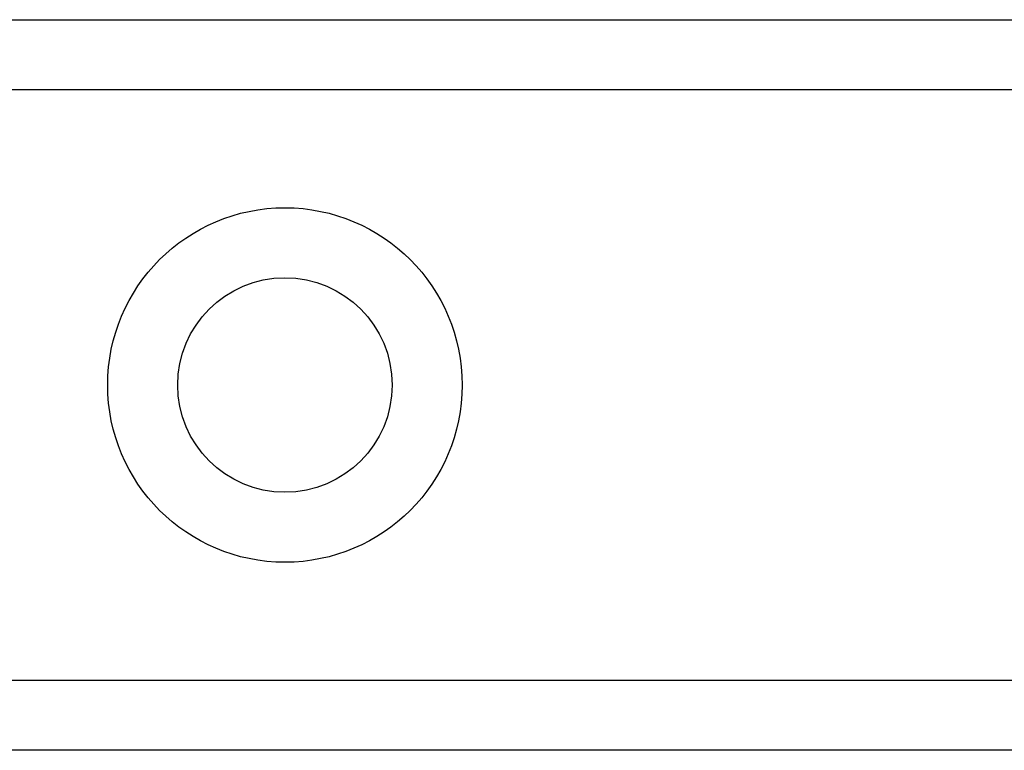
# Model space of a CAD drawing. Header units: inches. Extents: x 6 to 171, y 11 to 89.
# Tile 30 of 113: x 38.024 to 38.781, y 34.045 to 34.607. Entities that reach past the tile are written whole.
import ezdxf

# ---------------------------------------------------------------- set-up
doc = ezdxf.new("R2010")
doc.units = ezdxf.units.IN
doc.header["$MEASUREMENT"] = 0
doc.layers.add('Visible Edges(ANSI)', color=7, linetype='Continuous', lineweight=25)
doc.layers.add('Visible Tangent Edges(ANSI)', color=7, linetype='Continuous', lineweight=25)

msp = doc.modelspace()

# ---------------------------------------------------------------- linework, layer by layer
at = {"layer": 'Visible Edges(ANSI)'}
for p, q in [((8.37327, 34.60673), (39.53863, 34.60673)), ((39.53863, 34.04473), (8.37327, 34.04473))]:
    msp.add_line(p, q, dxfattribs=at)
msp.add_circle((38.2276, 34.32573), 0.0825, dxfattribs=at)
at = {"layer": 'Visible Tangent Edges(ANSI)'}
for p, q in [((39.53863, 34.55288), (8.37327, 34.55288)), ((8.37327, 34.09858), (39.53863, 34.09858))]:
    msp.add_line(p, q, dxfattribs=at)
msp.add_circle((38.2276, 34.32573), 0.13635, dxfattribs=at)

doc.saveas('drawing.dxf')
